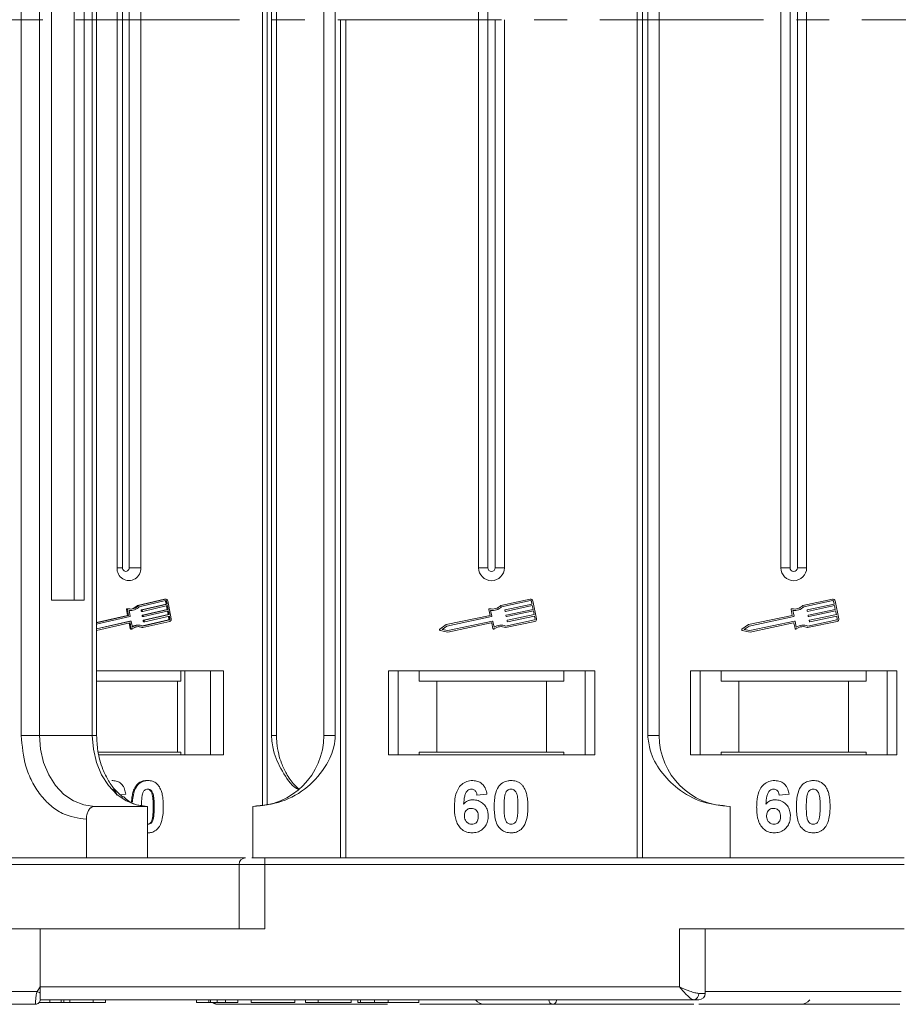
# Model space of a CAD drawing. Header units: millimetres. Extents: x -765 to 710, y 139 to 1172.
# Tile 7 of 76: x -194 to -126, y 369 to 445. Entities that reach past the tile are written whole.
import ezdxf

# ---------------------------------------------------------------- set-up
doc = ezdxf.new("R2010")
doc.units = ezdxf.units.MM
doc.linetypes.add('CENTERX2', pattern=[20.32, 12.7, -2.54, 2.54, -2.54])

msp = doc.modelspace()

# ---------------------------------------------------------------- linework, layer by layer
at = {"color": 7, "linetype": 'Continuous', "lineweight": 15}
for p, q in [((-145.922, 510.493), (-145.922, 445.493)), ((-145.503, 445.493), (-145.503, 510.493)), ((-174.979, 506.444), (-174.979, 445.493)), ((-174.613, 445.493), (-174.613, 506.382)), ((-193.667, 500.993), (-193.667, 445.493)), ((-192.261, 445.493), (-192.261, 500.993)), ((-188.161, 500.993), (-188.161, 445.493)), ((-187.825, 445.493), (-187.825, 500.993)), ((-174.274, 500.993), (-174.274, 445.493)), ((-173.885, 445.493), (-173.885, 500.993)), ((-170.21, 500.993), (-170.21, 445.493)), ((-169.325, 445.493), (-169.325, 500.993)), ((-145.096, 500.993), (-145.096, 445.493)), ((-144.21, 445.493), (-144.21, 500.993)), ((-191.315, 490.493), (-191.315, 445.493)), ((-189.568, 445.493), (-189.568, 490.493)), ((-188.792, 445.493), (-188.792, 490.493)), ((-186.239, 487.993), (-186.239, 445.493)), ((-185.824, 487.993), (-185.824, 445.493)), ((-185.302, 445.493), (-185.302, 487.993)), ((-184.406, 445.493), (-184.406, 487.993)), ((-158.21, 487.993), (-158.21, 445.493)), ((-157.495, 487.993), (-157.495, 445.493)), ((-134.781, 487.993), (-134.781, 445.493)), ((-134.066, 487.993), (-134.066, 445.493)), ((-133.496, 445.493), (-133.496, 487.993)), ((-132.781, 445.493), (-132.781, 487.993)), ((-193.667, 445.493), (-193.667, 389.993)), ((-192.261, 389.993), (-192.261, 445.493)), ((-191.315, 445.493), (-191.315, 400.493)), ((-189.568, 400.493), (-189.568, 445.493)), ((-188.792, 400.493), (-188.792, 445.493)), ((-188.161, 445.493), (-188.161, 389.993)), ((-187.825, 389.993), (-187.825, 445.493)), ((-186.239, 445.493), (-186.239, 402.993)), ((-185.824, 445.493), (-185.824, 402.993)), ((-185.302, 402.993), (-185.302, 445.493)), ((-184.406, 402.993), (-184.406, 445.493)), ((-174.979, 445.493), (-174.979, 384.542)), ((-174.613, 384.604), (-174.613, 445.493)), ((-174.274, 445.493), (-174.274, 389.993)), ((-173.885, 389.993), (-173.885, 445.493)), ((-170.21, 445.493), (-170.21, 389.993)), ((-169.325, 389.993), (-169.325, 445.493)), ((-168.918, 445.493), (-168.918, 380.493)), ((-168.499, 380.493), (-168.499, 445.493)), ((-158.21, 445.493), (-158.21, 402.993)), ((-157.495, 445.493), (-157.495, 402.993)), ((-156.926, 402.993), (-156.926, 445.493)), ((-156.21, 402.993), (-156.21, 445.493)), ((-145.922, 445.493), (-145.922, 380.493)), ((-145.503, 380.493), (-145.503, 445.493)), ((-145.096, 445.493), (-145.096, 389.993)), ((-144.21, 389.993), (-144.21, 445.493)), ((-134.781, 445.493), (-134.781, 402.993)), ((-134.066, 445.493), (-134.066, 402.993)), ((-133.496, 402.993), (-133.496, 445.493)), ((-132.781, 402.993), (-132.781, 445.493)), ((-185.824, 402.993), (-186.239, 402.993)), ((-184.406, 402.993), (-185.302, 402.993)), ((-157.495, 402.993), (-158.21, 402.993)), ((-156.21, 402.993), (-156.926, 402.993)), ((-134.066, 402.993), (-134.781, 402.993)), ((-132.781, 402.993), (-133.496, 402.993)), ((-191.315, 400.493), (-188.792, 400.493)), ((-182.577, 400.56), (-184.665, 400.078)), ((-184.665, 400.078), (-184.585, 400.078)), ((-182.497, 400.56), (-184.585, 400.078)), ((-182.475, 400.445), (-184.53, 399.971)), ((-182.446, 400.17), (-184.355, 399.73)), ((-184.275, 399.73), (-182.366, 400.17)), ((-182.577, 400.56), (-182.497, 400.56)), ((-182.464, 400.563), (-182.544, 400.563)), ((-182.491, 400.399), (-182.446, 400.17)), ((-182.411, 400.399), (-182.491, 400.399)), ((-182.446, 400.17), (-182.366, 400.17)), ((-182.366, 400.17), (-182.411, 400.399)), ((-182.039, 399.045), (-182.306, 400.424)), ((-154.214, 400.56), (-156.493, 400.078)), ((-154.19, 400.445), (-156.432, 399.971)), ((-156.154, 399.73), (-154.072, 400.17)), ((-154.072, 400.17), (-154.12, 400.399)), ((-153.714, 399.045), (-154.005, 400.424)), ((-130.785, 400.56), (-133.063, 400.078)), ((-130.76, 400.445), (-133.003, 399.971)), ((-132.725, 399.73), (-130.642, 400.17)), ((-130.642, 400.17), (-130.691, 400.399)), ((-130.284, 399.045), (-130.576, 400.424)), ((-185.51, 399.747), (-185.424, 399.303)), ((-185.51, 399.747), (-185.43, 399.747)), ((-185.377, 399.818), (-185.457, 399.818)), ((-185.43, 399.747), (-185.344, 399.303)), ((-185.308, 399.685), (-185.222, 399.241)), ((-185.257, 399.675), (-185.177, 399.675)), ((-184.376, 399.695), (-184.364, 399.637)), ((-184.376, 399.695), (-184.296, 399.695)), ((-184.284, 399.637), (-184.364, 399.637)), ((-184.355, 399.73), (-184.275, 399.73)), ((-184.338, 399.614), (-184.258, 399.614)), ((-184.284, 399.637), (-184.296, 399.695)), ((-182.369, 399.767), (-184.277, 399.327)), ((-184.277, 399.327), (-184.197, 399.327)), ((-182.344, 400.055), (-184.253, 399.615)), ((-182.291, 399.365), (-184.199, 398.925)), ((-184.197, 399.327), (-182.289, 399.767)), ((-182.266, 399.652), (-184.175, 399.212)), ((-184.119, 398.925), (-182.211, 399.365)), ((-182.421, 400.037), (-182.369, 399.767)), ((-182.369, 399.767), (-182.289, 399.767)), ((-182.289, 399.767), (-182.344, 400.055)), ((-182.343, 399.635), (-182.291, 399.365)), ((-182.291, 399.365), (-182.211, 399.365)), ((-182.211, 399.365), (-182.266, 399.652)), ((-157.415, 399.747), (-157.321, 399.303)), ((-157.282, 399.685), (-157.188, 399.241)), ((-156.165, 399.637), (-156.177, 399.695)), ((-154.047, 400.055), (-156.13, 399.615)), ((-156.069, 399.327), (-153.987, 399.767)), ((-153.962, 399.652), (-156.045, 399.212)), ((-155.984, 398.925), (-153.902, 399.365)), ((-153.987, 399.767), (-154.047, 400.055)), ((-153.902, 399.365), (-153.962, 399.652)), ((-133.985, 399.747), (-133.891, 399.303)), ((-133.852, 399.685), (-133.758, 399.241)), ((-132.735, 399.637), (-132.747, 399.695)), ((-130.618, 400.055), (-132.7, 399.615)), ((-132.64, 399.327), (-130.557, 399.767)), ((-130.533, 399.652), (-132.615, 399.212)), ((-132.555, 398.925), (-130.472, 399.365)), ((-130.557, 399.767), (-130.618, 400.055)), ((-130.472, 399.365), (-130.533, 399.652)), ((-185.424, 399.303), (-187.825, 398.749)), ((-185.344, 399.303), (-187.825, 398.731)), ((-185.243, 399.206), (-187.825, 398.611)), ((-187.825, 398.251), (-185.176, 398.862)), ((-185.256, 398.862), (-187.825, 398.269)), ((-187.825, 398.131), (-185.259, 398.722)), ((-185.424, 399.303), (-185.344, 399.303)), ((-185.307, 398.7), (-185.227, 398.284)), ((-185.307, 398.7), (-185.227, 398.7)), ((-185.256, 398.862), (-185.176, 398.862)), ((-185.17, 398.862), (-185.25, 398.862)), ((-185.227, 398.7), (-185.147, 398.284)), ((-185.144, 398.839), (-185.058, 398.395)), ((-184.298, 399.293), (-184.287, 399.235)), ((-184.298, 399.293), (-184.218, 399.293)), ((-184.287, 399.235), (-184.207, 399.235)), ((-182.266, 398.951), (-184.269, 398.489)), ((-184.26, 399.212), (-184.18, 399.212)), ((-184.251, 398.355), (-182.163, 398.836)), ((-184.241, 398.477), (-182.185, 398.951)), ((-184.22, 398.89), (-184.209, 398.833)), ((-184.22, 398.89), (-184.14, 398.89)), ((-184.207, 399.235), (-184.218, 399.293)), ((-184.209, 398.833), (-184.129, 398.833)), ((-184.199, 398.925), (-184.119, 398.925)), ((-184.182, 398.81), (-184.102, 398.81)), ((-184.129, 398.833), (-184.14, 398.89)), ((-182.188, 399.25), (-184.097, 398.81)), ((-182.185, 398.951), (-182.266, 398.951)), ((-182.265, 399.233), (-182.224, 399.02)), ((-182.224, 399.02), (-182.144, 399.02)), ((-182.144, 399.02), (-182.188, 399.25)), ((-160.719, 398.585), (-161.222, 398.234)), ((-157.321, 399.303), (-160.719, 398.585)), ((-157.21, 399.206), (-160.672, 398.475)), ((-160.599, 398.13), (-157.138, 398.862)), ((-160.598, 398.01), (-157.228, 398.722)), ((-157.193, 398.7), (-157.106, 398.284)), ((-157.103, 398.839), (-157.009, 398.395)), ((-156.128, 398.355), (-153.85, 398.836)), ((-156.117, 398.477), (-153.874, 398.951)), ((-156.08, 399.235), (-156.092, 399.293)), ((-155.995, 398.833), (-156.007, 398.89)), ((-153.877, 399.25), (-155.96, 398.81)), ((-153.829, 399.02), (-153.877, 399.25)), ((-137.29, 398.585), (-137.792, 398.234)), ((-133.891, 399.303), (-137.29, 398.585)), ((-133.781, 399.206), (-137.242, 398.475)), ((-137.17, 398.13), (-133.708, 398.862)), ((-137.169, 398.01), (-133.799, 398.722)), ((-133.764, 398.7), (-133.676, 398.284)), ((-133.673, 398.839), (-133.58, 398.395)), ((-132.699, 398.355), (-130.42, 398.836)), ((-132.687, 398.477), (-130.445, 398.951)), ((-132.65, 399.235), (-132.662, 399.293)), ((-132.565, 398.833), (-132.577, 398.89)), ((-130.448, 399.25), (-132.531, 398.81)), ((-130.399, 399.02), (-130.448, 399.25)), ((-185.147, 398.284), (-185.227, 398.284)), ((-185.174, 398.237), (-185.094, 398.237)), ((-184.575, 398.547), (-184.655, 398.547)), ((-184.331, 398.355), (-184.251, 398.355)), ((-161.199, 398.128), (-160.598, 398.01)), ((-160.672, 398.475), (-161.041, 398.217)), ((-161.041, 398.217), (-160.599, 398.13)), ((-137.77, 398.128), (-137.169, 398.01)), ((-137.242, 398.475), (-137.612, 398.217)), ((-137.612, 398.217), (-137.17, 398.13)), ((-177.992, 394.993), (-187.825, 394.993)), ((-181.3, 394.193), (-181.3, 394.993)), ((-181.001, 394.993), (-181.001, 388.493)), ((-178.993, 388.493), (-178.993, 394.993)), ((-177.992, 388.493), (-177.992, 394.993)), ((-149.21, 394.993), (-165.21, 394.993)), ((-165.21, 394.993), (-165.21, 388.493)), ((-164.46, 388.493), (-164.46, 394.993)), ((-162.824, 394.993), (-162.824, 394.193)), ((-151.597, 394.193), (-151.597, 394.993)), ((-149.96, 394.993), (-149.96, 388.493)), ((-149.21, 388.493), (-149.21, 394.993)), ((-125.781, 394.993), (-141.781, 394.993)), ((-141.781, 394.993), (-141.781, 388.493)), ((-141.031, 388.493), (-141.031, 394.993)), ((-139.395, 394.993), (-139.395, 394.193)), ((-128.167, 394.193), (-128.167, 394.993)), ((-126.531, 394.993), (-126.531, 388.493)), ((-125.781, 388.493), (-125.781, 394.993)), ((-187.825, 394.193), (-181.548, 394.193)), ((-181.548, 388.693), (-181.548, 394.193)), ((-181.548, 394.193), (-181.3, 394.193)), ((-162.824, 394.193), (-161.46, 394.193)), ((-161.46, 394.193), (-161.46, 388.693)), ((-161.46, 394.193), (-152.96, 394.193)), ((-152.96, 388.693), (-152.96, 394.193)), ((-152.96, 394.193), (-151.597, 394.193)), ((-139.395, 394.193), (-138.031, 394.193)), ((-138.031, 394.193), (-138.031, 388.693)), ((-138.031, 394.193), (-129.531, 394.193)), ((-129.531, 388.693), (-129.531, 394.193)), ((-129.531, 394.193), (-128.167, 394.193)), ((-193.667, 389.993), (-192.261, 389.993)), ((-192.261, 389.993), (-188.161, 389.993)), ((-188.161, 389.993), (-187.825, 389.993)), ((-174.274, 389.993), (-173.885, 389.993)), ((-170.21, 389.993), (-169.325, 389.993)), ((-145.096, 389.993), (-144.21, 389.993)), ((-187.706, 388.693), (-181.548, 388.693)), ((-181.3, 388.693), (-181.548, 388.693)), ((-181.3, 388.693), (-181.3, 388.493)), ((-161.46, 388.693), (-162.824, 388.693)), ((-162.824, 388.493), (-162.824, 388.693)), ((-161.46, 388.693), (-152.96, 388.693)), ((-151.597, 388.693), (-152.96, 388.693)), ((-151.597, 388.693), (-151.597, 388.493)), ((-138.031, 388.693), (-139.395, 388.693)), ((-139.395, 388.493), (-139.395, 388.693)), ((-138.031, 388.693), (-129.531, 388.693)), ((-128.167, 388.693), (-129.531, 388.693)), ((-128.167, 388.693), (-128.167, 388.493)), ((-187.663, 388.493), (-177.992, 388.493)), ((-165.21, 388.493), (-149.21, 388.493)), ((-141.781, 388.493), (-125.781, 388.493)), ((-186.578, 386.493), (-186.658, 386.493)), ((-183.856, 386.493), (-183.936, 386.493)), ((-184.692, 386.087), (-184.772, 386.087)), ((-185.572, 385.449), (-185.997, 385.398)), ((-157.569, 385.449), (-158.339, 385.365)), ((-134.14, 385.449), (-134.909, 385.365)), ((-187.992, 384.493), (-183.893, 384.493)), ((-183.893, 380.493), (-183.893, 384.493)), ((-183.363, 384.466), (-183.443, 384.466)), ((-175.71, 380.493), (-175.71, 384.493)), ((-138.71, 384.493), (-138.71, 380.493)), ((-188.623, 383.493), (-188.623, 380.493)), ((-183.442, 383.501), (-183.522, 383.501)), ((-183.856, 382.442), (-183.893, 382.442)), ((-174.782, 379.993), (-174.782, 380.493)), ((-125.21, 380.493), (-174.782, 380.493)), ((-213.338, 379.993), (-176.782, 379.993)), ((-176.782, 379.993), (-176.782, 374.993)), ((-176.782, 379.993), (-174.782, 379.993)), ((-174.782, 374.993), (-174.782, 379.993)), ((-174.782, 379.993), (-125.21, 379.993)), ((-213.338, 374.993), (-192.21, 374.993)), ((-192.21, 370.493), (-192.21, 374.993)), ((-192.21, 374.993), (-174.782, 374.993)), ((-125.21, 374.993), (-142.639, 374.993)), ((-142.639, 374.993), (-142.639, 370.493)), ((-140.639, 369.993), (-140.639, 374.993)), ((-192.444, 370.143), (-192.21, 370.493)), ((-142.639, 370.493), (-192.21, 370.493)), ((-223.602, 370.143), (-192.444, 370.143)), ((-141.148, 369.993), (-140.639, 369.993)), ((-140.639, 370.143), (-125.444, 370.143)), ((-192.56, 369.143), (-192.56, 369.143)), ((-192.273, 369.293), (-191.461, 369.293)), ((-192.21, 369.495), (-192.21, 369.493)), ((-192.21, 369.493), (-167.582, 369.493)), ((-187.254, 369.493), (-192.21, 369.493)), ((-192.21, 369.493), (-141.521, 369.493)), ((-191.461, 369.293), (-191.461, 369.493)), ((-191.461, 369.293), (-190.58, 369.293)), ((-190.58, 369.493), (-190.58, 369.293)), ((-190.58, 369.293), (-190.38, 369.293)), ((-190.38, 369.493), (-190.38, 369.293)), ((-189.9, 369.493), (-189.9, 369.293)), ((-188.093, 369.493), (-188.093, 369.293)), ((-187.142, 369.293), (-187.142, 369.493)), ((-180.082, 369.493), (-180.082, 369.293)), ((-179.121, 369.293), (-180.082, 369.293)), ((-179.121, 369.493), (-179.121, 369.293)), ((-178.991, 369.493), (-178.991, 369.293)), ((-178.476, 369.493), (-178.476, 369.293)), ((-178.471, 369.143), (-178.472, 369.143)), ((-165.282, 369.143), (-178.471, 369.143)), ((-177.839, 369.493), (-177.839, 369.293)), ((-177.839, 369.293), (-176.877, 369.293)), ((-176.877, 369.493), (-175.851, 369.493)), ((-176.877, 369.493), (-176.877, 369.293)), ((-175.851, 369.493), (-175.851, 369.293)), ((-175.851, 369.293), (-172.454, 369.293)), ((-172.454, 369.493), (-172.454, 369.293)), ((-171.621, 369.493), (-171.621, 369.293)), ((-171.621, 369.293), (-170.659, 369.293)), ((-170.659, 369.493), (-170.659, 369.293)), ((-170.659, 369.293), (-168.095, 369.293)), ((-168.095, 369.493), (-168.095, 369.293)), ((-167.582, 369.493), (-167.582, 369.293)), ((-167.359, 369.493), (-167.359, 369.293)), ((-166.271, 369.493), (-166.271, 369.293)), ((-165.217, 369.493), (-165.217, 369.293)), ((-162.839, 369.493), (-158.47, 369.493)), ((-162.839, 369.493), (-159.847, 369.493)), ((-162.839, 369.493), (-162.839, 369.293)), ((-157.885, 369.143), (-162.774, 369.143))]:
    msp.add_line(p, q, dxfattribs=at)
at = {"color": 1, "linetype": 'CENTERX2', "lineweight": 13}
msp.add_line((534.443, 445.493), (-303.64, 445.493), dxfattribs=at)
at = {"color": 7, "linetype": 'Continuous', "lineweight": 15, "flags": 128}
for points in [[(-182.544, 400.563), (-182.546, 400.563), (-182.577, 400.56)], [(-185.306, 399.676), (-185.282, 399.675), (-185.257, 399.675)], [(-185.25, 398.862), (-185.251, 398.862), (-185.256, 398.862)], [(-187.992, 384.493), (-188.825, 384.599), (-189.626, 384.912), (-190.364, 385.42), (-191.01, 386.104), (-191.541, 386.937), (-191.936, 387.888), (-192.179, 388.92), (-192.261, 389.993)], [(-188.161, 389.993), (-188.079, 388.92), (-187.836, 387.888), (-187.442, 386.937), (-186.911, 386.104), (-186.264, 385.42), (-185.526, 384.912), (-184.726, 384.599), (-183.893, 384.493)]]:
    msp.add_lwpolyline(points, dxfattribs=at)
at = {"color": 7, "linetype": 'Continuous', "lineweight": 15}
for centre, radius, start, end in [((-185.323, 402.928), 0.919, 175.9743, 4.0257), ((-185.563, 402.975), 0.262, 175.9743, 4.0257), ((-157.21, 402.993), 1, 180, 0), ((-157.21, 402.993), 0.285, 180, 0), ((-133.781, 402.993), 1, 180, 0), ((-133.781, 402.993), 0.285, 180, 0), ((-185.178, 400.553), 0.76, 255.78244, 321.29256), ((-185.267, 400.567), 0.775, 273.67907, 320.9117), ((-182.549, 400.389), 0.0591, 10.3902, 52.74216), ((-182.466, 400.4), 0.162, 8.32416, 100.8818), ((-182.464, 400.392), 0.0541, 8.32416, 100.8818), ((-157.139, 400.665), 0.873, 256.41469, 317.74736), ((-154.178, 400.387), 0.176, 11.9297, 101.9297), ((-154.178, 400.387), 0.0587, 11.9297, 101.9297), ((-133.709, 400.665), 0.873, 256.41469, 317.74736), ((-130.748, 400.387), 0.176, 11.9297, 101.9297), ((-130.748, 400.387), 0.0587, 11.9297, 101.9297), ((-185.455, 399.761), 0.0572, 92.84729, 193.92895), ((-185.376, 399.761), 0.0562, 78.9022, 194.44444), ((-185.18, 400.539), 0.863, 261.47043, 318.84219), ((-184.347, 399.701), 0.0294, 105.60851, 192.74305), ((-184.337, 399.641), 0.0274, 188.63445, 268.36057), ((-184.269, 399.299), 0.0294, 105.60851, 192.74305), ((-184.267, 399.701), 0.0294, 105.60851, 192.74305), ((-184.258, 399.641), 0.0271, 188.32416, 280.8818), ((-184.189, 399.299), 0.0294, 105.60851, 192.74305), ((-157.357, 399.76), 0.0587, 76.41469, 191.9297), ((-157.139, 400.665), 0.99, 261.69305, 315.48899), ((-156.148, 399.701), 0.0294, 101.9297, 191.9297), ((-156.136, 399.643), 0.0294, 191.9297, 281.9297), ((-156.063, 399.299), 0.0294, 101.9297, 191.9297), ((-133.928, 399.76), 0.0587, 76.41469, 191.9297), ((-133.709, 400.665), 0.99, 261.69305, 315.48899), ((-132.719, 399.701), 0.0294, 101.9297, 191.9297), ((-132.707, 399.643), 0.0294, 191.9297, 281.9297), ((-132.634, 399.299), 0.0294, 101.9297, 191.9297), ((-185.337, 398.694), 0.0306, 10.77909, 32.19325), ((-185.254, 398.696), 0.0271, 8.32416, 100.8818), ((-185.251, 399.235), 0.0294, 285.60851, 12.74305), ((-185.171, 398.835), 0.0271, 8.32416, 100.8818), ((-184.26, 399.239), 0.0274, 188.63445, 268.36057), ((-184.191, 398.897), 0.0294, 105.60851, 192.74305), ((-184.182, 398.837), 0.0274, 188.63445, 268.36057), ((-184.18, 399.239), 0.0271, 188.32416, 280.8818), ((-184.111, 398.897), 0.0294, 105.60851, 192.74305), ((-184.102, 398.837), 0.0271, 188.32416, 280.8818), ((-182.281, 399.007), 0.0588, 285.60851, 12.74305), ((-182.201, 399.007), 0.0588, 285.60851, 12.74305), ((-182.211, 399.006), 0.176, 285.60851, 12.74305), ((-157.222, 398.694), 0.0294, 11.9297, 101.9297), ((-157.217, 399.235), 0.0294, 281.9297, 11.9297), ((-157.132, 398.833), 0.0294, 11.9297, 101.9297), ((-156.051, 399.241), 0.0294, 191.9297, 281.9297), ((-155.978, 398.896), 0.0294, 101.9297, 191.9297), ((-155.966, 398.839), 0.0294, 191.9297, 281.9297), ((-153.886, 399.008), 0.0587, 281.9297, 11.9297), ((-153.886, 399.008), 0.176, 281.9297, 11.9297), ((-133.793, 398.694), 0.0294, 11.9297, 101.9297), ((-133.787, 399.235), 0.0294, 281.9297, 11.9297), ((-133.702, 398.833), 0.0294, 11.9297, 101.9297), ((-132.622, 399.241), 0.0294, 191.9297, 281.9297), ((-132.549, 398.896), 0.0294, 101.9297, 191.9297), ((-132.537, 398.839), 0.0294, 191.9297, 281.9297), ((-130.457, 399.008), 0.0587, 281.9297, 11.9297), ((-130.457, 399.008), 0.176, 281.9297, 11.9297), ((-185.172, 398.292), 0.055, 188.75058, 268.24443), ((-185.094, 398.291), 0.0528, 187.30514, 308.70232), ((-184.653, 397.698), 0.849, 90.15732, 119.17631), ((-184.576, 397.682), 0.747, 64.22467, 130.55629), ((-184.576, 397.703), 0.843, 66.58618, 124.90611), ((-184.657, 397.685), 0.745, 64.0967, 86.80338), ((-161.188, 398.186), 0.0587, 124.95116, 258.90824), ((-157.048, 398.296), 0.0587, 191.9297, 307.44471), ((-156.482, 397.557), 0.873, 66.11204, 127.44471), ((-156.482, 397.557), 0.99, 68.37041, 122.16635), ((-137.758, 398.186), 0.0587, 124.95116, 258.90824), ((-133.619, 398.296), 0.0587, 191.9297, 307.44471), ((-133.052, 397.557), 0.873, 66.11204, 127.44471), ((-133.052, 397.557), 0.99, 68.37041, 122.16635), ((-175.71, 389.993), 5.5, 270, 0), ((-138.71, 389.993), 5.5, 180, 270), ((-176.282, 379.993), 0.5, 90, 180), ((-156.666, 437.07), 75.89, 241.87179, 242.07191), ((-141.595, 369.937), 0.451, 279.5202, 7.08135), ((-141.139, 369.993), 0.5, 270, 0), ((-192.56, 369.493), 0.35, 269.99809, 359.99965), ((-178.467, 369.457), 0.314, 212.2896, 269.08367), ((-178.466, 369.458), 0.315, 212.33222, 269.07037), ((-157.71, 370.143), 1, 221.2946, 270), ((-152.434, 369.479), 0.336, 177.61012, 267.39185), ((-152.433, 369.479), 0.337, 177.69097, 267.38556), ((-133.281, 370.143), 1, 270, 319.04573)]:
    msp.add_arc(centre, radius, start, end, dxfattribs=at)
for points, knots in [([(-193.667, 389.993), (-193.6, 389.175), (-193.496, 387.917), (-192.867, 386.404), (-192.216, 385.363), (-191.408, 384.524), (-190.234, 383.713), (-189.258, 383.58), (-188.623, 383.493)], [0, 0, 0, 0, 0.239457, 0.368361, 0.5, 0.631639, 0.760543, 1, 1, 1, 1]), ([(-185.79, 385.209), (-185.98, 385.368), (-186.383, 385.706), (-186.912, 386.447), (-187.318, 387.259), (-187.582, 388.062), (-187.778, 388.941), (-187.808, 389.595), (-187.825, 389.993)], [0, 0, 0, 0, 0.165051, 0.350481, 0.534649, 0.668648, 0.798518, 1, 1, 1, 1]), ([(-175.71, 384.493), (-174.95, 384.569), (-173.43, 384.722), (-171.409, 385.912), (-170.077, 387.462), (-169.416, 388.907), (-169.35, 389.699), (-169.325, 389.993)], [0, 0, 0, 0, 0.249096, 0.498243, 0.745205, 0.90541, 1, 1, 1, 1]), ([(-174.274, 389.993), (-174.239, 389.601), (-174.148, 388.598), (-173.444, 387.187), (-172.765, 386.146), (-172.274, 385.836), (-172.24, 385.815)], [0, 0, 0, 0, 0.232985, 0.595421, 0.971995, 1, 1, 1, 1]), ([(-172.169, 385.86), (-172.281, 385.959), (-172.65, 386.283), (-173.097, 386.965), (-173.49, 387.777), (-173.738, 388.584), (-173.866, 389.312), (-173.88, 389.801), (-173.885, 389.993)], [0, 0, 0, 0, 0.102839, 0.337981, 0.531882, 0.690178, 0.878204, 1, 1, 1, 1]), ([(-145.096, 389.993), (-145.052, 389.602), (-144.941, 388.604), (-144.118, 387.149), (-142.748, 385.737), (-140.882, 384.7), (-139.432, 384.562), (-138.71, 384.493)], [0, 0, 0, 0, 0.1257134, 0.3212757, 0.5244662, 0.763484, 1, 1, 1, 1]), ([(-186.578, 386.493), (-186.453, 386.482), (-186.227, 386.463), (-185.941, 386.279), (-185.72, 386.002), (-185.614, 385.705), (-185.581, 385.506), (-185.572, 385.449)], [0, 0, 0, 0, 0.242691, 0.439002, 0.635006, 0.895059, 1, 1, 1, 1]), ([(-183.936, 386.493), (-183.998, 386.491), (-184.121, 386.486), (-184.303, 386.443), (-184.477, 386.365), (-184.61, 386.268), (-184.706, 386.171), (-184.75, 386.115), (-184.772, 386.087)], [0, 0, 0, 0, 0.193601, 0.390515, 0.584816, 0.786672, 0.892788, 1, 1, 1, 1]), ([(-184.692, 386.087), (-184.651, 386.137), (-184.569, 386.239), (-184.414, 386.354), (-184.241, 386.437), (-184.086, 386.475), (-183.956, 386.49), (-183.89, 386.492), (-183.856, 386.493)], [0, 0, 0, 0, 0.193776, 0.3936, 0.587864, 0.788908, 0.894169, 1, 1, 1, 1]), ([(-183.856, 386.493), (-183.795, 386.491), (-183.672, 386.486), (-183.49, 386.442), (-183.316, 386.365), (-183.183, 386.266), (-183.085, 386.168), (-183.04, 386.111), (-183.018, 386.082)], [0, 0, 0, 0, 0.192627, 0.388684, 0.582013, 0.783201, 0.891038, 1, 1, 1, 1]), ([(-160.082, 384.439), (-160.079, 384.572), (-160.071, 384.974), (-159.98, 385.53), (-159.702, 386.038), (-159.355, 386.341), (-158.985, 386.479), (-158.752, 386.489), (-158.667, 386.493)], [0, 0, 0, 0, 0.142337, 0.429127, 0.589943, 0.751205, 0.909895, 1, 1, 1, 1]), ([(-158.667, 386.493), (-158.531, 386.482), (-158.285, 386.463), (-157.973, 386.279), (-157.732, 386.002), (-157.616, 385.705), (-157.58, 385.506), (-157.569, 385.449)], [0, 0, 0, 0, 0.242691, 0.439002, 0.635006, 0.895059, 1, 1, 1, 1]), ([(-156.61, 386.087), (-156.565, 386.137), (-156.475, 386.239), (-156.306, 386.354), (-156.117, 386.437), (-155.948, 386.475), (-155.807, 386.49), (-155.734, 386.492), (-155.698, 386.493)], [0, 0, 0, 0, 0.193776, 0.3936, 0.587864, 0.788908, 0.894169, 1, 1, 1, 1]), ([(-155.698, 386.493), (-155.631, 386.491), (-155.496, 386.486), (-155.298, 386.442), (-155.108, 386.365), (-154.963, 386.266), (-154.856, 386.168), (-154.807, 386.111), (-154.783, 386.082)], [0, 0, 0, 0, 0.192627, 0.388684, 0.582013, 0.783201, 0.891038, 1, 1, 1, 1]), ([(-136.653, 384.439), (-136.65, 384.572), (-136.641, 384.974), (-136.551, 385.53), (-136.272, 386.038), (-135.926, 386.341), (-135.556, 386.479), (-135.322, 386.489), (-135.238, 386.493)], [0, 0, 0, 0, 0.142337, 0.429127, 0.589943, 0.751205, 0.909895, 1, 1, 1, 1]), ([(-135.238, 386.493), (-135.102, 386.482), (-134.856, 386.463), (-134.543, 386.279), (-134.302, 386.002), (-134.186, 385.705), (-134.15, 385.506), (-134.14, 385.449)], [0, 0, 0, 0, 0.242691, 0.439002, 0.635006, 0.895059, 1, 1, 1, 1]), ([(-133.18, 386.087), (-133.136, 386.137), (-133.046, 386.239), (-132.877, 386.354), (-132.688, 386.437), (-132.519, 386.475), (-132.377, 386.49), (-132.305, 386.492), (-132.268, 386.493)], [0, 0, 0, 0, 0.193776, 0.3936, 0.587864, 0.788908, 0.894169, 1, 1, 1, 1]), ([(-132.268, 386.493), (-132.201, 386.491), (-132.067, 386.486), (-131.869, 386.442), (-131.678, 386.365), (-131.533, 386.266), (-131.426, 386.168), (-131.378, 386.111), (-131.353, 386.082)], [0, 0, 0, 0, 0.192627, 0.388684, 0.582013, 0.783201, 0.891038, 1, 1, 1, 1]), ([(-186.277, 385.365), (-186.288, 385.442), (-186.306, 385.564), (-186.389, 385.709), (-186.485, 385.789), (-186.584, 385.822), (-186.645, 385.825), (-186.668, 385.826)], [0, 0, 0, 0, 0.33384, 0.524547, 0.716372, 0.891824, 1, 1, 1, 1]), ([(-184.772, 386.087), (-184.808, 386.032), (-184.881, 385.923), (-184.982, 385.688), (-185.062, 385.383), (-185.108, 385.076), (-185.119, 384.889), (-185.123, 384.827)], [0, 0, 0, 0, 0.150029, 0.302991, 0.579004, 0.861296, 1, 1, 1, 1]), ([(-185.044, 384.806), (-185.044, 384.828), (-185.038, 385.02), (-184.979, 385.437), (-184.853, 385.858), (-184.708, 386.064), (-184.692, 386.087)], [0, 0, 0, 0, 0.050119, 0.425699, 0.936579, 1, 1, 1, 1]), ([(-184.271, 385.434), (-184.25, 385.503), (-184.215, 385.615), (-184.116, 385.741), (-184.002, 385.807), (-183.912, 385.824), (-183.862, 385.826), (-183.856, 385.826)], [0, 0, 0, 0, 0.334804, 0.542561, 0.750382, 0.970721, 1, 1, 1, 1]), ([(-183.936, 385.826), (-183.884, 385.82), (-183.791, 385.81), (-183.673, 385.736), (-183.572, 385.595), (-183.481, 385.324), (-183.448, 384.928), (-183.445, 384.621), (-183.443, 384.466)], [0, 0, 0, 0, 0.105646, 0.186221, 0.267042, 0.431541, 0.712708, 1, 1, 1, 1]), ([(-183.856, 385.826), (-183.804, 385.82), (-183.711, 385.81), (-183.593, 385.736), (-183.492, 385.595), (-183.401, 385.324), (-183.367, 384.928), (-183.364, 384.621), (-183.363, 384.466)], [0, 0, 0, 0, 0.105646, 0.186221, 0.267042, 0.431541, 0.712708, 1, 1, 1, 1]), ([(-183.018, 386.082), (-182.982, 386.028), (-182.909, 385.918), (-182.812, 385.686), (-182.73, 385.391), (-182.684, 385.06), (-182.662, 384.75), (-182.659, 384.561), (-182.658, 384.466)], [0, 0, 0, 0, 0.118432, 0.239329, 0.449434, 0.664178, 0.83182, 1, 1, 1, 1]), ([(-158.766, 385.826), (-158.82, 385.821), (-158.928, 385.81), (-159.08, 385.71), (-159.222, 385.538), (-159.331, 385.176), (-159.355, 384.876), (-159.372, 384.671)], [0, 0, 0, 0, 0.112049, 0.22438, 0.370115, 0.570276, 1, 1, 1, 1]), ([(-158.339, 385.365), (-158.351, 385.442), (-158.371, 385.564), (-158.461, 385.709), (-158.566, 385.789), (-158.675, 385.822), (-158.741, 385.825), (-158.766, 385.826)], [0, 0, 0, 0, 0.33384, 0.524547, 0.716372, 0.891824, 1, 1, 1, 1]), ([(-157.005, 384.474), (-157.003, 384.607), (-156.998, 384.91), (-156.926, 385.438), (-156.785, 385.858), (-156.627, 386.064), (-156.61, 386.087)], [0, 0, 0, 0, 0.237381, 0.538918, 0.949082, 1, 1, 1, 1]), ([(-156.15, 385.434), (-156.127, 385.503), (-156.089, 385.615), (-155.98, 385.741), (-155.857, 385.807), (-155.758, 385.824), (-155.704, 385.826), (-155.698, 385.826)], [0, 0, 0, 0, 0.3348035, 0.5425606, 0.750382, 0.9707212, 1, 1, 1, 1]), ([(-155.698, 385.826), (-155.64, 385.82), (-155.539, 385.81), (-155.411, 385.736), (-155.3, 385.595), (-155.201, 385.324), (-155.164, 384.928), (-155.161, 384.621), (-155.159, 384.466)], [0, 0, 0, 0, 0.105646, 0.186221, 0.267042, 0.431541, 0.712708, 1, 1, 1, 1]), ([(-154.783, 386.082), (-154.743, 386.028), (-154.664, 385.918), (-154.558, 385.686), (-154.469, 385.391), (-154.419, 385.06), (-154.394, 384.75), (-154.391, 384.561), (-154.39, 384.466)], [0, 0, 0, 0, 0.118432, 0.239329, 0.449434, 0.664178, 0.83182, 1, 1, 1, 1]), ([(-135.336, 385.826), (-135.39, 385.821), (-135.499, 385.81), (-135.651, 385.71), (-135.793, 385.538), (-135.901, 385.176), (-135.925, 384.876), (-135.942, 384.671)], [0, 0, 0, 0, 0.112049, 0.22438, 0.370115, 0.570276, 1, 1, 1, 1]), ([(-134.909, 385.365), (-134.922, 385.442), (-134.941, 385.564), (-135.032, 385.709), (-135.137, 385.789), (-135.245, 385.822), (-135.311, 385.825), (-135.336, 385.826)], [0, 0, 0, 0, 0.33384, 0.524547, 0.716372, 0.891824, 1, 1, 1, 1]), ([(-133.576, 384.474), (-133.574, 384.607), (-133.568, 384.91), (-133.496, 385.438), (-133.355, 385.858), (-133.197, 386.064), (-133.18, 386.087)], [0, 0, 0, 0, 0.237381, 0.538918, 0.949082, 1, 1, 1, 1]), ([(-132.721, 385.434), (-132.697, 385.503), (-132.659, 385.615), (-132.551, 385.741), (-132.427, 385.807), (-132.328, 385.824), (-132.274, 385.826), (-132.268, 385.826)], [0, 0, 0, 0, 0.3348035, 0.5425606, 0.750382, 0.9707212, 1, 1, 1, 1]), ([(-132.268, 385.826), (-132.211, 385.82), (-132.11, 385.81), (-131.981, 385.736), (-131.871, 385.595), (-131.771, 385.324), (-131.735, 384.928), (-131.731, 384.621), (-131.73, 384.466)], [0, 0, 0, 0, 0.105646, 0.186221, 0.267042, 0.431541, 0.712708, 1, 1, 1, 1]), ([(-131.353, 386.082), (-131.314, 386.028), (-131.234, 385.918), (-131.129, 385.686), (-131.039, 385.391), (-130.989, 385.06), (-130.964, 384.75), (-130.962, 384.561), (-130.96, 384.466)], [0, 0, 0, 0, 0.118432, 0.239329, 0.449434, 0.664178, 0.83182, 1, 1, 1, 1]), ([(-183.893, 384.493), (-184.391, 384.53), (-185.053, 384.579), (-185.606, 385.118), (-185.742, 385.251)], [0, 0, 0, 0, 0.754052, 1, 1, 1, 1]), ([(-184.35, 384.466), (-184.349, 384.532), (-184.348, 384.666), (-184.343, 384.847), (-184.334, 385.008), (-184.321, 385.151), (-184.304, 385.294), (-184.282, 385.387), (-184.271, 385.434)], [0, 0, 0, 0, 0.20527, 0.410616, 0.557148, 0.703844, 0.851475, 1, 1, 1, 1]), ([(-159.372, 384.671), (-159.325, 384.719), (-159.231, 384.817), (-159.085, 384.909), (-158.958, 384.958), (-158.859, 384.986), (-158.755, 385.002), (-158.684, 385.005), (-158.649, 385.006)], [0, 0, 0, 0, 0.243654, 0.49576, 0.617892, 0.741503, 0.870025, 1, 1, 1, 1]), ([(-158.649, 385.006), (-158.513, 384.993), (-158.241, 384.969), (-157.892, 384.753), (-157.627, 384.451), (-157.485, 384.098), (-157.473, 383.855), (-157.467, 383.746)], [0, 0, 0, 0, 0.210216, 0.421975, 0.620016, 0.831037, 1, 1, 1, 1]), ([(-156.236, 384.466), (-156.236, 384.532), (-156.235, 384.666), (-156.229, 384.847), (-156.219, 385.008), (-156.205, 385.151), (-156.186, 385.294), (-156.162, 385.387), (-156.15, 385.434)], [0, 0, 0, 0, 0.20527, 0.410616, 0.557148, 0.703844, 0.851475, 1, 1, 1, 1]), ([(-135.942, 384.671), (-135.896, 384.719), (-135.801, 384.817), (-135.656, 384.909), (-135.529, 384.958), (-135.43, 384.986), (-135.326, 385.002), (-135.255, 385.005), (-135.219, 385.006)], [0, 0, 0, 0, 0.243654, 0.49576, 0.617892, 0.741503, 0.870025, 1, 1, 1, 1]), ([(-135.219, 385.006), (-135.084, 384.993), (-134.811, 384.969), (-134.463, 384.753), (-134.197, 384.451), (-134.056, 384.098), (-134.043, 383.855), (-134.037, 383.746)], [0, 0, 0, 0, 0.210216, 0.421975, 0.620016, 0.831037, 1, 1, 1, 1]), ([(-132.807, 384.466), (-132.806, 384.532), (-132.805, 384.666), (-132.799, 384.847), (-132.789, 385.008), (-132.775, 385.151), (-132.757, 385.294), (-132.733, 385.387), (-132.721, 385.434)], [0, 0, 0, 0, 0.20527, 0.410616, 0.557148, 0.703844, 0.851475, 1, 1, 1, 1]), ([(-188.623, 383.493), (-188.616, 383.605), (-188.602, 383.83), (-188.493, 384.13), (-188.333, 384.356), (-188.156, 384.476), (-188.039, 384.488), (-187.992, 384.493)], [0, 0, 0, 0, 0.214694, 0.429388, 0.644082, 0.858775, 1, 1, 1, 1]), ([(-183.443, 384.466), (-183.444, 384.399), (-183.444, 384.266), (-183.45, 384.085), (-183.459, 383.924), (-183.472, 383.782), (-183.489, 383.64), (-183.511, 383.547), (-183.522, 383.501)], [0, 0, 0, 0, 0.205942, 0.411959, 0.558149, 0.704502, 0.851801, 1, 1, 1, 1]), ([(-183.363, 384.466), (-183.363, 384.399), (-183.364, 384.266), (-183.37, 384.085), (-183.379, 383.924), (-183.392, 383.782), (-183.409, 383.64), (-183.431, 383.547), (-183.442, 383.501)], [0, 0, 0, 0, 0.205942, 0.411959, 0.558149, 0.704502, 0.851801, 1, 1, 1, 1]), ([(-182.658, 384.466), (-182.66, 384.332), (-182.665, 384.029), (-182.729, 383.509), (-182.856, 383.086), (-183, 382.878), (-183.021, 382.848)], [0, 0, 0, 0, 0.236629, 0.537361, 0.932986, 1, 1, 1, 1]), ([(-158.725, 382.442), (-158.86, 382.452), (-159.132, 382.474), (-159.492, 382.675), (-159.783, 382.98), (-160.023, 383.516), (-160.078, 384.026), (-160.082, 384.381), (-160.082, 384.439)], [0, 0, 0, 0, 0.148269, 0.297647, 0.442421, 0.607851, 0.935658, 1, 1, 1, 1]), ([(-159.313, 383.764), (-159.308, 383.846), (-159.3, 383.982), (-159.209, 384.152), (-159.087, 384.26), (-158.938, 384.329), (-158.831, 384.336), (-158.779, 384.339)], [0, 0, 0, 0, 0.276721, 0.45687, 0.637007, 0.824068, 1, 1, 1, 1]), ([(-158.779, 384.339), (-158.711, 384.334), (-158.586, 384.324), (-158.425, 384.229), (-158.306, 384.094), (-158.244, 383.91), (-158.239, 383.777), (-158.236, 383.707)], [0, 0, 0, 0, 0.213757, 0.394944, 0.576585, 0.777311, 1, 1, 1, 1]), ([(-155.698, 382.442), (-155.833, 382.452), (-156.105, 382.472), (-156.458, 382.67), (-156.747, 382.984), (-156.98, 383.595), (-156.995, 384.115), (-157.005, 384.474)], [0, 0, 0, 0, 0.147528, 0.296569, 0.43214, 0.608737, 1, 1, 1, 1]), ([(-155.698, 383.108), (-155.766, 383.116), (-155.876, 383.129), (-156.005, 383.216), (-156.107, 383.366), (-156.201, 383.638), (-156.23, 384.028), (-156.234, 384.319), (-156.236, 384.466)], [0, 0, 0, 0, 0.125351, 0.2021974, 0.2791824, 0.4597421, 0.727968, 1, 1, 1, 1]), ([(-155.159, 384.466), (-155.16, 384.399), (-155.161, 384.266), (-155.166, 384.085), (-155.177, 383.924), (-155.191, 383.782), (-155.209, 383.64), (-155.233, 383.547), (-155.245, 383.501)], [0, 0, 0, 0, 0.205942, 0.411959, 0.558149, 0.704502, 0.851801, 1, 1, 1, 1]), ([(-154.39, 384.466), (-154.392, 384.332), (-154.397, 384.029), (-154.468, 383.509), (-154.606, 383.086), (-154.763, 382.878), (-154.786, 382.848)], [0, 0, 0, 0, 0.236629, 0.537361, 0.932986, 1, 1, 1, 1]), ([(-135.295, 382.442), (-135.431, 382.452), (-135.702, 382.474), (-136.062, 382.675), (-136.354, 382.98), (-136.594, 383.516), (-136.649, 384.026), (-136.652, 384.381), (-136.653, 384.439)], [0, 0, 0, 0, 0.148269, 0.297647, 0.442421, 0.607851, 0.935658, 1, 1, 1, 1]), ([(-135.884, 383.764), (-135.879, 383.846), (-135.871, 383.982), (-135.779, 384.152), (-135.657, 384.26), (-135.509, 384.329), (-135.401, 384.336), (-135.349, 384.339)], [0, 0, 0, 0, 0.276721, 0.45687, 0.637007, 0.824068, 1, 1, 1, 1]), ([(-135.349, 384.339), (-135.281, 384.334), (-135.156, 384.324), (-134.996, 384.229), (-134.877, 384.094), (-134.815, 383.91), (-134.809, 383.777), (-134.807, 383.707)], [0, 0, 0, 0, 0.213757, 0.394944, 0.576585, 0.777311, 1, 1, 1, 1]), ([(-132.268, 382.442), (-132.403, 382.452), (-132.675, 382.472), (-133.029, 382.67), (-133.317, 382.984), (-133.55, 383.595), (-133.566, 384.115), (-133.576, 384.474)], [0, 0, 0, 0, 0.147528, 0.296569, 0.43214, 0.608737, 1, 1, 1, 1]), ([(-132.268, 383.108), (-132.336, 383.116), (-132.446, 383.129), (-132.575, 383.216), (-132.678, 383.366), (-132.771, 383.638), (-132.8, 384.028), (-132.805, 384.319), (-132.807, 384.466)], [0, 0, 0, 0, 0.125351, 0.2021974, 0.2791824, 0.4597421, 0.727968, 1, 1, 1, 1]), ([(-131.73, 384.466), (-131.73, 384.399), (-131.731, 384.266), (-131.737, 384.085), (-131.747, 383.924), (-131.761, 383.782), (-131.78, 383.64), (-131.804, 383.547), (-131.815, 383.501)], [0, 0, 0, 0, 0.205942, 0.411959, 0.558149, 0.704502, 0.851801, 1, 1, 1, 1]), ([(-130.96, 384.466), (-130.963, 384.332), (-130.968, 384.029), (-131.038, 383.509), (-131.176, 383.086), (-131.334, 382.878), (-131.356, 382.848)], [0, 0, 0, 0, 0.236629, 0.537361, 0.932986, 1, 1, 1, 1]), ([(-183.522, 383.501), (-183.543, 383.432), (-183.578, 383.32), (-183.676, 383.195), (-183.781, 383.13), (-183.858, 383.119), (-183.893, 383.114)], [0, 0, 0, 0, 0.360303, 0.583534, 0.80689, 1, 1, 1, 1]), ([(-183.442, 383.501), (-183.463, 383.432), (-183.498, 383.32), (-183.596, 383.195), (-183.708, 383.129), (-183.799, 383.111), (-183.849, 383.109), (-183.856, 383.108)], [0, 0, 0, 0, 0.333678, 0.540413, 0.747264, 0.961209, 1, 1, 1, 1]), ([(-158.74, 383.108), (-158.808, 383.115), (-158.945, 383.13), (-159.12, 383.247), (-159.247, 383.404), (-159.305, 383.586), (-159.31, 383.706), (-159.313, 383.764)], [0, 0, 0, 0, 0.207905, 0.419981, 0.630626, 0.821735, 1, 1, 1, 1]), ([(-158.236, 383.707), (-158.24, 383.621), (-158.247, 383.483), (-158.32, 383.304), (-158.43, 383.195), (-158.574, 383.121), (-158.681, 383.113), (-158.74, 383.108)], [0, 0, 0, 0, 0.2886974, 0.4635526, 0.6399417, 0.8018084, 1, 1, 1, 1]), ([(-157.467, 383.746), (-157.475, 383.612), (-157.49, 383.342), (-157.656, 382.96), (-157.941, 382.661), (-158.315, 382.47), (-158.588, 382.451), (-158.725, 382.442)], [0, 0, 0, 0, 0.197831, 0.3973, 0.59891, 0.798741, 1, 1, 1, 1]), ([(-155.245, 383.501), (-155.268, 383.432), (-155.306, 383.32), (-155.414, 383.195), (-155.535, 383.129), (-155.635, 383.111), (-155.689, 383.109), (-155.698, 383.108)], [0, 0, 0, 0, 0.3336776, 0.5404125, 0.7472639, 0.9612091, 1, 1, 1, 1]), ([(-135.311, 383.108), (-135.378, 383.115), (-135.515, 383.13), (-135.691, 383.247), (-135.817, 383.404), (-135.875, 383.586), (-135.881, 383.706), (-135.884, 383.764)], [0, 0, 0, 0, 0.207905, 0.419981, 0.630626, 0.821735, 1, 1, 1, 1]), ([(-134.807, 383.707), (-134.811, 383.621), (-134.817, 383.483), (-134.89, 383.304), (-135.001, 383.195), (-135.145, 383.121), (-135.252, 383.113), (-135.311, 383.108)], [0, 0, 0, 0, 0.2886974, 0.4635526, 0.6399417, 0.8018084, 1, 1, 1, 1]), ([(-134.037, 383.746), (-134.045, 383.612), (-134.061, 383.342), (-134.226, 382.96), (-134.512, 382.661), (-134.885, 382.47), (-135.158, 382.451), (-135.295, 382.442)], [0, 0, 0, 0, 0.197831, 0.3973, 0.59891, 0.798741, 1, 1, 1, 1]), ([(-131.815, 383.501), (-131.839, 383.432), (-131.877, 383.32), (-131.984, 383.195), (-132.106, 383.129), (-132.205, 383.111), (-132.26, 383.109), (-132.268, 383.108)], [0, 0, 0, 0, 0.3336776, 0.5404125, 0.7472639, 0.9612091, 1, 1, 1, 1]), ([(-183.021, 382.848), (-183.061, 382.798), (-183.144, 382.696), (-183.299, 382.58), (-183.472, 382.497), (-183.627, 382.459), (-183.756, 382.444), (-183.823, 382.442), (-183.856, 382.442)], [0, 0, 0, 0, 0.193769, 0.393564, 0.587886, 0.789131, 0.894283, 1, 1, 1, 1]), ([(-154.786, 382.848), (-154.83, 382.798), (-154.92, 382.696), (-155.089, 382.58), (-155.278, 382.497), (-155.447, 382.459), (-155.589, 382.444), (-155.661, 382.442), (-155.698, 382.442)], [0, 0, 0, 0, 0.193769, 0.393564, 0.587886, 0.789131, 0.894283, 1, 1, 1, 1]), ([(-131.356, 382.848), (-131.401, 382.798), (-131.491, 382.696), (-131.66, 382.58), (-131.848, 382.497), (-132.018, 382.459), (-132.159, 382.444), (-132.232, 382.442), (-132.268, 382.442)], [0, 0, 0, 0, 0.193769, 0.393564, 0.587886, 0.789131, 0.894283, 1, 1, 1, 1]), ([(-176.282, 380.493), (-177.194, 380.493), (-179.091, 380.493), (-182.171, 380.493), (-185.442, 380.493), (-188.812, 380.493), (-192.217, 380.493), (-195.599, 380.493), (-198.921, 380.493), (-202.453, 380.493), (-206.108, 380.493), (-209.777, 380.493), (-211.952, 380.493), (-213.023, 380.493)], [0, 0, 0, 0, 0.078828, 0.164007, 0.250986, 0.337978, 0.424956, 0.511948, 0.597114, 0.682294, 0.791236, 0.897212, 1, 1, 1, 1]), ([(-174.782, 380.493), (-174.941, 380.493), (-175.267, 380.493), (-175.627, 380.493), (-175.77, 380.493), (-175.803, 380.493)], [0, 0, 0, 0, 0.421218, 0.866389, 1, 1, 1, 1]), ([(-141.521, 369.493), (-141.589, 369.51), (-141.732, 369.545), (-142.012, 369.796), (-142.321, 370.125), (-142.533, 370.37), (-142.639, 370.493)], [0, 0, 0, 0, 0.23435, 0.498195, 0.748869, 1, 1, 1, 1]), ([(-142.639, 370.493), (-142.369, 370.377), (-141.951, 370.196), (-141.452, 370.024), (-141.243, 370.003), (-141.148, 369.993)], [0, 0, 0, 0, 0.498413, 0.772928, 1, 1, 1, 1]), ([(-192.56, 369.143), (-192.561, 369.15), (-192.561, 369.164), (-192.561, 369.267), (-192.558, 369.412), (-192.547, 369.596), (-192.527, 369.778), (-192.498, 369.965), (-192.461, 370.087), (-192.444, 370.143)], [0, 0, 0, 0, 0.172016, 0.3127556, 0.4995985, 0.630391, 0.7580256, 0.8892284, 1, 1, 1, 1]), ([(-192.21, 370.018), (-192.21, 369.926), (-192.21, 369.741), (-192.21, 369.579), (-192.21, 369.549), (-192.21, 369.54)], [0, 0, 0, 0, 0.412979, 0.825987, 1, 1, 1, 1]), ([(-224.71, 369.143), (-224.664, 369.143), (-224.571, 369.143), (-223.8, 369.143), (-222.634, 369.143), (-221.163, 369.143), (-219.515, 369.143), (-217.575, 369.143), (-214.618, 369.143), (-211.184, 369.143), (-207.407, 369.143), (-204.171, 369.143), (-200.528, 369.143), (-196.539, 369.143), (-193.873, 369.143), (-192.56, 369.143)], [0, 0, 0, 0, 0.077726, 0.157824, 0.240135, 0.304454, 0.368763, 0.43443, 0.500087, 0.631237, 0.695556, 0.759865, 0.842185, 0.922281, 1, 1, 1, 1]), ([(-190.38, 369.293), (-190.353, 369.293), (-190.298, 369.293), (-190.218, 369.293), (-190.142, 369.293), (-190.068, 369.293), (-189.991, 369.293), (-189.93, 369.293), (-189.9, 369.293)], [0, 0, 0, 0, 0.20827, 0.416707, 0.561481, 0.706573, 0.852825, 1, 1, 1, 1]), ([(-189.9, 369.293), (-189.8, 369.293), (-189.602, 369.293), (-189.202, 369.293), (-188.676, 369.293), (-188.313, 369.293), (-188.093, 369.293)], [0, 0, 0, 0, 0.20646, 0.413515, 0.645211, 1, 1, 1, 1]), ([(-188.093, 369.293), (-187.973, 369.293), (-187.698, 369.293), (-187.353, 369.293), (-187.154, 369.293), (-187.153, 369.293), (-187.152, 369.293)], [0, 0, 0, 0, 0.2312887, 0.5259674, 0.8090951, 1, 1, 1, 1]), ([(-178.991, 369.293), (-179.009, 369.293), (-179.047, 369.293), (-179.075, 369.293), (-179.095, 369.293), (-179.107, 369.293), (-179.116, 369.293), (-179.119, 369.293), (-179.121, 369.293)], [0, 0, 0, 0, 0.193806, 0.393127, 0.544069, 0.695412, 0.847613, 1, 1, 1, 1]), ([(-178.476, 369.293), (-178.517, 369.293), (-178.601, 369.293), (-178.712, 369.293), (-178.805, 369.293), (-178.877, 369.293), (-178.941, 369.293), (-178.974, 369.293), (-178.991, 369.293)], [0, 0, 0, 0, 0.202387, 0.410907, 0.557829, 0.709472, 0.853224, 1, 1, 1, 1]), ([(-178.802, 369.293), (-178.788, 369.275), (-178.745, 369.222), (-178.65, 369.174), (-178.571, 369.157), (-178.532, 369.149)], [0, 0, 0, 0, 0.194749, 0.590299, 1, 1, 1, 1]), ([(-177.839, 369.293), (-177.842, 369.293), (-177.846, 369.293), (-177.895, 369.293), (-177.986, 369.293), (-178.104, 369.293), (-178.27, 369.293), (-178.397, 369.293), (-178.476, 369.293)], [0, 0, 0, 0, 0.292027, 0.504854, 0.613905, 0.723685, 0.829816, 1, 1, 1, 1]), ([(-167.582, 369.293), (-167.582, 369.293), (-167.581, 369.293), (-167.566, 369.293), (-167.542, 369.293), (-167.5, 369.293), (-167.443, 369.293), (-167.387, 369.293), (-167.359, 369.293)], [0, 0, 0, 0, 0.15395, 0.308181, 0.478699, 0.649961, 0.824203, 1, 1, 1, 1]), ([(-167.359, 369.293), (-167.299, 369.293), (-167.179, 369.293), (-166.862, 369.293), (-166.541, 369.293), (-166.3, 369.293), (-166.271, 369.293)], [0, 0, 0, 0, 0.250896, 0.502166, 0.940512, 1, 1, 1, 1]), ([(-166.271, 369.293), (-166.209, 369.293), (-166.085, 369.293), (-165.901, 369.293), (-165.725, 369.293), (-165.558, 369.293), (-165.388, 369.293), (-165.274, 369.293), (-165.217, 369.293)], [0, 0, 0, 0, 0.185429, 0.37219, 0.527708, 0.683877, 0.841678, 1, 1, 1, 1]), ([(-165.217, 369.293), (-165.084, 369.293), (-164.68, 369.293), (-164.026, 369.293), (-163.407, 369.293), (-162.98, 369.293), (-162.849, 369.293), (-162.841, 369.293), (-162.839, 369.293)], [0, 0, 0, 0, 0.101398, 0.306996, 0.506144, 0.685262, 0.924557, 1, 1, 1, 1]), ([(-157.71, 369.143), (-157.664, 369.143), (-157.571, 369.143), (-156.8, 369.143), (-155.634, 369.143), (-154.163, 369.143), (-152.514, 369.143), (-150.576, 369.143), (-147.613, 369.143), (-144.56, 369.143), (-142.081, 369.143), (-141.524, 369.143)], [0, 0, 0, 0, 0.116124, 0.235791, 0.358766, 0.454859, 0.550937, 0.649045, 0.747136, 0.943077, 1, 1, 1, 1]), ([(-152.155, 369.493), (-152.16, 369.475), (-152.183, 369.379), (-152.249, 369.268), (-152.345, 369.163), (-152.412, 369.15), (-152.449, 369.143)], [0, 0, 0, 0, 0.079527, 0.42373, 0.683042, 1, 1, 1, 1]), ([(-141.136, 369.143), (-140.886, 369.143), (-139.707, 369.143), (-137.161, 369.143), (-133.531, 369.143), (-129.538, 369.143), (-126.873, 369.143), (-125.56, 369.143)], [0, 0, 0, 0, 0.053852, 0.25371, 0.509545, 0.758465, 1, 1, 1, 1])]:
    msp.add_open_spline(points, degree=3, knots=knots, dxfattribs=at)
for points in [[(-192.21, 370.493), (-192.21, 370.41), (-192.21, 370.244), (-192.21, 370.094), (-192.21, 370.018)], [(-186.244, 369.493), (-186.386, 369.493), (-186.668, 369.493), (-187.059, 369.493), (-187.254, 369.493)], [(-141.139, 369.493), (-141.156, 369.493), (-141.192, 369.493), (-141.411, 369.493), (-141.521, 369.493)]]:
    msp.add_open_spline(points, degree=3, dxfattribs=at)

doc.saveas('drawing.dxf')
